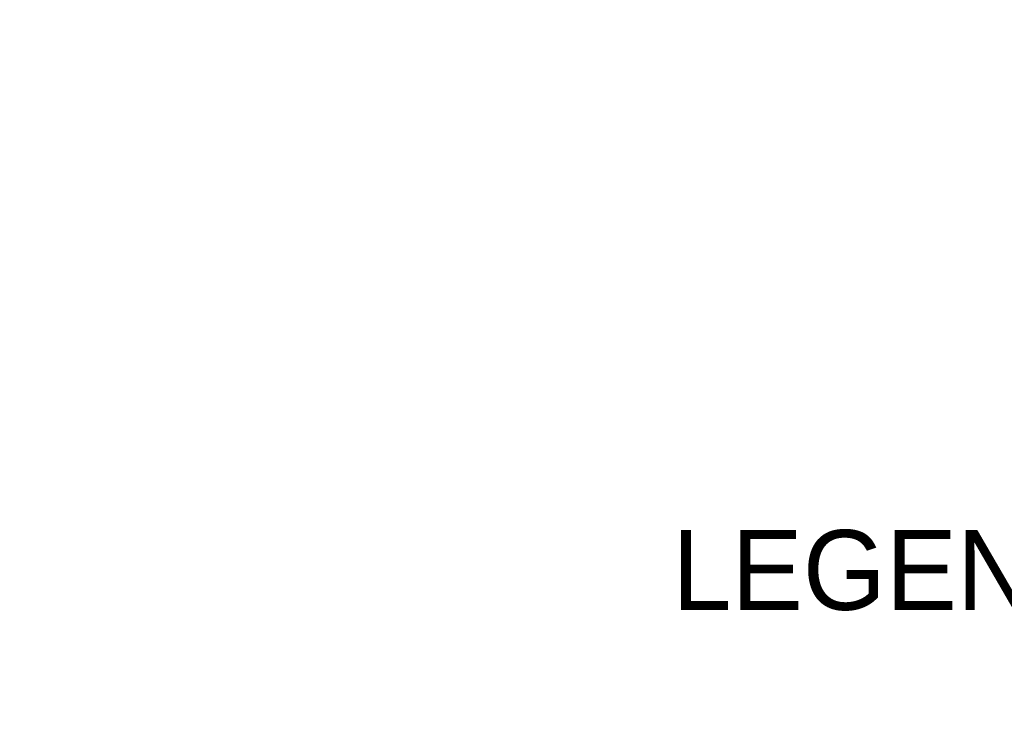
# Model space of a CAD drawing. Header units: centimetres. Extents: x 74448 to 96987, y -37016 to -10817.
# Tile 15 of 174: x 75702 to 76002, y -36249 to -36032. Entities that reach past the tile are written whole.
import ezdxf
from ezdxf.enums import TextEntityAlignment as Align

# ---------------------------------------------------------------- set-up
doc = ezdxf.new("R2010")
doc.units = ezdxf.units.CM
doc.header["$LTSCALE"] = 0.02
doc.layers.add('CCTV', color=7, linetype='Continuous', lineweight=25)
doc.styles.add('Tomasz_W legenda', font='TCM_____.TTF')

msp = doc.modelspace()

# ---------------------------------------------------------------- texts
at = {"layer": 'CCTV', "style": 'Tomasz_W legenda'}
msp.add_text('LEGENDA INSTALACJI NISKOPRĄDOWEJ:', height=24.3, dxfattribs=at).set_placement((76226.78, -36199.76), align=Align.MIDDLE_CENTER)

doc.saveas('drawing.dxf')
